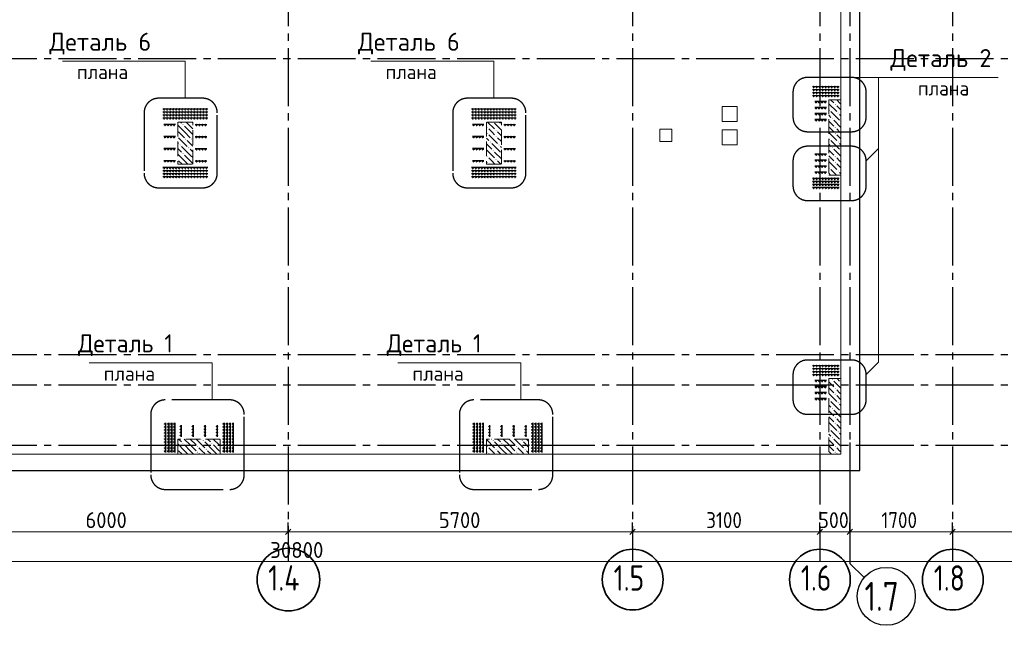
# Model space of a CAD drawing. Header units: millimetres. Extents: x 0 to 50400, y 0 to 35640.
# Tile 4 of 8: x 20068 to 36371, y 7477 to 17507. Entities that reach past the tile are written whole.
import ezdxf

# ---------------------------------------------------------------- set-up
doc = ezdxf.new("R2010")
doc.units = ezdxf.units.MM
doc.linetypes.add('______2', pattern=[324, 240, -84])
doc.linetypes.add('______5', pattern=[1320, 960, -120, 120, -120])
for name, color, linetype, lineweight in [('Standard', 7, 'Continuous', 25), ('ЖБ Перекрытие верхний уровень', 7, 'Continuous', 35), ('ЖБ Пилон', 7, 'Continuous', 35), ('Общий01', 7, 'Continuous', 13), ('Размерная линия_ общее', 7, 'Continuous', 13)]:
    doc.layers.add(name, color=color, linetype=linetype, lineweight=lineweight)
doc.layers.add('Вспомогательная арматура', color=7, linetype='Continuous', lineweight=18, true_color=0x656565)
doc.layers.add('Поперечная арматура', color=7, linetype='Continuous', lineweight=18, true_color=0x5a2814)
doc.layers.add('Оси', color=7, linetype='______5', true_color=0x656565)
doc.styles.add('ISOCPEUR', font='txt')

msp = doc.modelspace()

# ---------------------------------------------------------------- hatches: boundary and pattern name
at = {"layer": 'ЖБ Пилон', "linetype": 'Continuous', "lineweight": 18, "transparency": 33554687}
for points in [[(33468, 16009), (33476, 16017), (33483, 16009), (33476, 16001)], [(33468, 16009), (33476, 16017), (33483, 16009), (33476, 16001)], [(33564, 16105), (33572, 16113), (33579, 16105), (33572, 16097)], [(33564, 16105), (33572, 16113), (33579, 16105), (33572, 16097)], [(33516, 15865), (33524, 15873), (33531, 15865), (33524, 15857)], [(33516, 15865), (33524, 15873), (33531, 15865), (33524, 15857)], [(33612, 15961), (33620, 15969), (33627, 15961), (33620, 15954)], [(33612, 15961), (33620, 15969), (33627, 15961), (33620, 15954)], [(33660, 15817), (33665, 15822), (33665, 15812)], [(33660, 15817), (33665, 15822), (33665, 15812)], [(22764, 15769), (22772, 15777), (22779, 15769), (22772, 15761)], [(27804, 15721), (27812, 15729), (27819, 15721), (27812, 15714)], [(27910, 15812), (27908, 15809), (27905, 15812)], [(27948, 15673), (27956, 15681), (27963, 15673), (27956, 15665)], [(28044, 15769), (28045, 15771), (28045, 15768)], [(33564, 15721), (33572, 15729), (33579, 15721), (33572, 15714)], [(33564, 15721), (33572, 15729), (33579, 15721), (33572, 15714)], [(22812, 15529), (22820, 15537), (22827, 15529), (22820, 15521)], [(22908, 15529), (22916, 15537), (22923, 15529), (22916, 15521)], [(27804, 15625), (27812, 15633), (27819, 15625), (27812, 15617)], [(27852, 15481), (27860, 15489), (27867, 15481), (27860, 15474)], [(27948, 15577), (27956, 15585), (27963, 15577), (27956, 15569)], [(33468, 15529), (33476, 15537), (33483, 15529), (33476, 15521)], [(33468, 15529), (33476, 15537), (33483, 15529), (33476, 15521)], [(33564, 15625), (33572, 15633), (33579, 15625), (33572, 15617)], [(33564, 15625), (33572, 15633), (33579, 15625), (33572, 15617)], [(33612, 15481), (33620, 15489), (33627, 15481), (33620, 15474)], [(33612, 15481), (33620, 15489), (33627, 15481), (33620, 15474)], [(22716, 15433), (22724, 15441), (22731, 15433), (22724, 15425)], [(22860, 15385), (22868, 15393), (22875, 15385), (22868, 15377)], [(27900, 15337), (27908, 15345), (27915, 15337), (27908, 15329)], [(27996, 15433), (28004, 15441), (28011, 15433), (28004, 15425)], [(33516, 15385), (33524, 15393), (33531, 15385), (33524, 15377)], [(33516, 15385), (33524, 15393), (33531, 15385), (33524, 15377)], [(33660, 15337), (33665, 15342), (33665, 15332)], [(33660, 15337), (33665, 15342), (33665, 15332)], [(22764, 15289), (22772, 15297), (22779, 15289), (22772, 15281)], [(27804, 15241), (27812, 15249), (27819, 15241), (27812, 15234)], [(27948, 15193), (27956, 15201), (27963, 15193), (27956, 15185)], [(28044, 15289), (28045, 15291), (28045, 15288)], [(33564, 15241), (33572, 15249), (33579, 15241), (33572, 15234)], [(33564, 15241), (33572, 15249), (33579, 15241), (33572, 15234)], [(27804, 15145), (27812, 15153), (27819, 15145), (27812, 15137)], [(33468, 15049), (33476, 15057), (33483, 15049), (33476, 15041)], [(33468, 15049), (33476, 15057), (33483, 15049), (33476, 15041)], [(33564, 15145), (33572, 15153), (33579, 15145), (33572, 15137)], [(33564, 15145), (33572, 15153), (33579, 15145), (33572, 15137)], [(33612, 15001), (33620, 15009), (33627, 15001), (33620, 14994)], [(33612, 15001), (33620, 15009), (33627, 15001), (33620, 14994)], [(33516, 11545), (33524, 11553), (33531, 11545), (33524, 11537)], [(33516, 11545), (33524, 11553), (33531, 11545), (33524, 11537)], [(33660, 11497), (33665, 11502), (33665, 11492)], [(33660, 11497), (33665, 11502), (33665, 11492)], [(33564, 11401), (33572, 11409), (33579, 11401), (33572, 11393)], [(33564, 11401), (33572, 11409), (33579, 11401), (33572, 11393)], [(33564, 11305), (33572, 11313), (33579, 11305), (33572, 11297)], [(33564, 11305), (33572, 11313), (33579, 11305), (33572, 11297)], [(33468, 11209), (33476, 11217), (33483, 11209), (33476, 11201)], [(33468, 11209), (33476, 11217), (33483, 11209), (33476, 11201)], [(33612, 11161), (33620, 11169), (33627, 11161), (33620, 11153)], [(33612, 11161), (33620, 11169), (33627, 11161), (33620, 11153)], [(33516, 11065), (33524, 11073), (33531, 11065), (33524, 11057)], [(33516, 11065), (33524, 11073), (33531, 11065), (33524, 11057)], [(33564, 10921), (33572, 10929), (33579, 10921), (33572, 10913)], [(33564, 10921), (33572, 10929), (33579, 10921), (33572, 10913)], [(33660, 11017), (33665, 11022), (33665, 11012)], [(33660, 11017), (33665, 11022), (33665, 11012)], [(33564, 10825), (33572, 10833), (33579, 10825), (33572, 10817)], [(33564, 10825), (33572, 10833), (33579, 10825), (33572, 10817)], [(33468, 10729), (33476, 10737), (33483, 10729), (33476, 10721)], [(33468, 10729), (33476, 10737), (33483, 10729), (33476, 10721)], [(33612, 10681), (33620, 10689), (33627, 10681), (33620, 10673)], [(33612, 10681), (33620, 10689), (33627, 10681), (33620, 10673)], [(22764, 10489), (22772, 10497), (22779, 10489), (22772, 10481)], [(23004, 10441), (23012, 10449), (23019, 10441), (23012, 10433)], [(23100, 10537), (23108, 10545), (23115, 10537), (23108, 10529)], [(23244, 10489), (23252, 10497), (23259, 10489), (23252, 10481)], [(27804, 10441), (27812, 10449), (27819, 10441), (27812, 10433)], [(27900, 10537), (27908, 10545), (27915, 10537), (27908, 10529)], [(28044, 10489), (28052, 10497), (28059, 10489), (28052, 10481)], [(28284, 10441), (28292, 10449), (28299, 10441), (28292, 10433)], [(28380, 10537), (28388, 10545), (28395, 10537), (28388, 10529)], [(33516, 10585), (33524, 10593), (33531, 10585), (33524, 10577)], [(33516, 10585), (33524, 10593), (33531, 10585), (33524, 10577)], [(33564, 10441), (33572, 10449), (33579, 10441), (33572, 10433)], [(33564, 10441), (33572, 10449), (33579, 10441), (33572, 10433)], [(33660, 10537), (33665, 10542), (33665, 10532)], [(33660, 10537), (33665, 10542), (33665, 10532)], [(23004, 10345), (23012, 10353), (23019, 10345), (23012, 10337)], [(23148, 10393), (23156, 10401), (23163, 10393), (23156, 10385)], [(27804, 10345), (27812, 10353), (27819, 10345), (27812, 10337)], [(27948, 10393), (27956, 10401), (27963, 10393), (27956, 10385)], [(28284, 10345), (28292, 10353), (28299, 10345), (28292, 10337)], [(28428, 10393), (28436, 10401), (28443, 10393), (28436, 10385)], [(33564, 10345), (33572, 10353), (33579, 10345), (33572, 10337)], [(33564, 10345), (33572, 10353), (33579, 10345), (33572, 10337)]]:
    msp.add_hatch(color=7, dxfattribs=at).paths.add_polyline_path(points, flags=16)

# ---------------------------------------------------------------- linework, layer by layer
at = {"layer": 'Standard', "color": 7, "linetype": '______5', "lineweight": -3, "transparency": 33554687}
for p, q in [((33844, 16550), (33112, 16550)), ((32872, 16310), (32872, 15892)), ((34084, 15892), (34084, 16310)), ((23100, 16205), (22368, 16205)), ((28210, 16205), (27478, 16205)), ((22128, 15965), (22128, 14963)), ((23340, 14963), (23340, 15965)), ((27238, 15965), (27238, 14963)), ((28450, 14963), (28450, 15965)), ((33112, 15652), (33844, 15652)), ((33844, 15410), (33112, 15410)), ((32872, 15170), (32872, 14752)), ((34084, 14752), (34084, 15170)), ((22368, 14723), (23100, 14723)), ((27478, 14723), (28210, 14723)), ((33112, 14512), (33844, 14512)), ((33844, 11870), (33112, 11870)), ((32872, 11630), (32872, 11212)), ((34084, 11212), (34084, 11630)), ((23546, 11210), (22478, 11210)), ((28656, 11210), (27588, 11210)), ((22238, 10970), (22238, 9968)), ((23786, 9968), (23786, 10970)), ((27348, 10970), (27348, 9968)), ((28896, 9968), (28896, 10970)), ((33112, 10972), (33844, 10972)), ((22478, 9728), (23546, 9728)), ((27588, 9728), (28656, 9728))]:
    msp.add_line(p, q, dxfattribs=at)
at = {"layer": 'Standard', "color": 254, "linetype": 'Continuous', "lineweight": -3, "true_color": 0xc4c4ff, "transparency": 33554687}
msp.add_lwpolyline([(8731, 10041), (33981, 10041), (33981, 32977), (8731, 32977), (8731, 10041)], dxfattribs=at)
at = {"layer": 'Standard', "color": 7, "linetype": '______5', "lineweight": -3, "transparency": 33554687}
for centre, start, end in [((33112, 16310), 90, 180), ((33844, 16310), 0, 90), ((22368, 15965), 90, 180), ((23100, 15965), 0, 90), ((27478, 15965), 90, 180), ((28210, 15965), 0, 90), ((33112, 15892), 180, 270), ((33844, 15892), 270, 0), ((33112, 15170), 90, 180), ((33844, 15170), 0, 90), ((22368, 14963), 180, 270), ((23100, 14963), 270, 0), ((27478, 14963), 180, 270), ((28210, 14963), 270, 0), ((33112, 14752), 180, 270), ((33844, 14752), 270, 0), ((33112, 11630), 90, 180), ((33844, 11630), 0, 90), ((22478, 10970), 90, 180), ((23546, 10970), 0, 90), ((27588, 10970), 90, 180), ((28656, 10970), 0, 90), ((33112, 11212), 180, 270), ((33844, 11212), 270, 0), ((22478, 9968), 180, 270), ((23546, 9968), 270, 0), ((27588, 9968), 180, 270), ((28656, 9968), 270, 0)]:
    msp.add_arc(centre, 240, start, end, dxfattribs=at)
at = {"layer": 'Вспомогательная арматура', "color": 7, "linetype": 'Continuous', "lineweight": 25, "transparency": 33554687}
for p, q in [((33194, 16402), (33636, 16402)), ((33194, 16402), (33636, 16402)), ((33194, 16352), (33636, 16352)), ((33194, 16352), (33636, 16352)), ((33194, 16302), (33636, 16302)), ((33194, 16302), (33636, 16302)), ((33194, 16252), (33636, 16252)), ((33194, 16252), (33636, 16252)), ((33426, 16152), (33234, 16152)), ((33426, 16152), (33234, 16152)), ((22439, 16032), (23181, 16032)), ((22439, 16032), (23181, 16032)), ((22439, 15982), (23181, 15982)), ((22439, 15982), (23181, 15982)), ((27549, 16032), (28291, 16032)), ((27549, 16032), (28291, 16032)), ((27549, 15982), (28291, 15982)), ((27549, 15982), (28291, 15982)), ((33426, 16052), (33234, 16052)), ((33426, 16052), (33234, 16052)), ((22439, 15932), (23181, 15932)), ((22439, 15932), (23181, 15932)), ((22439, 15882), (23181, 15882)), ((22439, 15882), (23181, 15882)), ((27549, 15932), (28291, 15932)), ((27549, 15932), (28291, 15932)), ((27549, 15882), (28291, 15882)), ((27549, 15882), (28291, 15882)), ((33426, 15952), (33234, 15952)), ((33426, 15952), (33234, 15952)), ((33426, 15852), (33234, 15852)), ((33426, 15852), (33234, 15852)), ((22646, 15772), (22454, 15772)), ((22646, 15772), (22454, 15772)), ((22974, 15772), (23166, 15772)), ((22974, 15772), (23166, 15772)), ((27756, 15772), (27564, 15772)), ((27756, 15772), (27564, 15772)), ((28084, 15772), (28276, 15772)), ((28084, 15772), (28276, 15772)), ((22646, 15572), (22454, 15572)), ((22646, 15572), (22454, 15572)), ((22974, 15572), (23166, 15572)), ((22974, 15572), (23166, 15572)), ((27756, 15572), (27564, 15572)), ((27756, 15572), (27564, 15572)), ((28084, 15572), (28276, 15572)), ((28084, 15572), (28276, 15572)), ((22646, 15372), (22454, 15372)), ((22646, 15372), (22454, 15372)), ((22974, 15372), (23166, 15372)), ((22974, 15372), (23166, 15372)), ((27756, 15372), (27564, 15372)), ((27756, 15372), (27564, 15372)), ((28084, 15372), (28276, 15372)), ((28084, 15372), (28276, 15372)), ((22646, 15172), (22454, 15172)), ((22646, 15172), (22454, 15172)), ((22974, 15172), (23166, 15172)), ((22974, 15172), (23166, 15172)), ((27756, 15172), (27564, 15172)), ((27756, 15172), (27564, 15172)), ((28084, 15172), (28276, 15172)), ((28084, 15172), (28276, 15172)), ((33426, 15282), (33234, 15282)), ((33426, 15282), (33234, 15282)), ((33426, 15182), (33234, 15182)), ((33426, 15182), (33234, 15182)), ((22439, 15062), (23181, 15062)), ((22439, 15062), (23181, 15062)), ((22439, 15012), (23181, 15012)), ((22439, 15012), (23181, 15012)), ((27549, 15062), (28291, 15062)), ((27549, 15062), (28291, 15062)), ((27549, 15012), (28291, 15012)), ((27549, 15012), (28291, 15012)), ((33426, 15082), (33234, 15082)), ((33426, 15082), (33234, 15082)), ((22439, 14962), (23181, 14962)), ((22439, 14962), (23181, 14962)), ((22439, 14912), (23181, 14912)), ((22439, 14912), (23181, 14912)), ((27549, 14962), (28291, 14962)), ((27549, 14962), (28291, 14962)), ((27549, 14912), (28291, 14912)), ((27549, 14912), (28291, 14912)), ((33194, 14882), (33636, 14882)), ((33194, 14882), (33636, 14882)), ((33426, 14982), (33234, 14982)), ((33426, 14982), (33234, 14982)), ((33194, 14832), (33636, 14832)), ((33194, 14832), (33636, 14832)), ((33194, 14782), (33636, 14782)), ((33194, 14782), (33636, 14782)), ((33194, 14732), (33636, 14732)), ((33194, 14732), (33636, 14732)), ((33194, 11782), (33636, 11782)), ((33194, 11782), (33636, 11782)), ((33194, 11732), (33636, 11732)), ((33194, 11732), (33636, 11732)), ((33194, 11682), (33636, 11682)), ((33194, 11682), (33636, 11682)), ((33194, 11632), (33636, 11632)), ((33194, 11632), (33636, 11632)), ((33426, 11532), (33234, 11532)), ((33426, 11532), (33234, 11532)), ((33426, 11432), (33234, 11432)), ((33426, 11432), (33234, 11432)), ((33426, 11332), (33234, 11332)), ((33426, 11332), (33234, 11332)), ((33426, 11232), (33234, 11232)), ((33426, 11232), (33234, 11232)), ((22485, 10833), (22485, 10341)), ((22485, 10833), (22485, 10341)), ((22535, 10833), (22535, 10341)), ((22535, 10833), (22535, 10341)), ((22585, 10833), (22585, 10341)), ((22585, 10833), (22585, 10341)), ((22635, 10833), (22635, 10341)), ((22635, 10833), (22635, 10341)), ((22745, 10601), (22745, 10793)), ((22745, 10601), (22745, 10793)), ((22945, 10601), (22945, 10793)), ((22945, 10601), (22945, 10793)), ((23145, 10601), (23145, 10793)), ((23145, 10601), (23145, 10793)), ((23345, 10601), (23345, 10793)), ((23345, 10601), (23345, 10793)), ((23455, 10833), (23455, 10341)), ((23455, 10833), (23455, 10341)), ((23505, 10833), (23505, 10341)), ((23505, 10833), (23505, 10341)), ((23555, 10833), (23555, 10341)), ((23555, 10833), (23555, 10341)), ((23605, 10833), (23605, 10341)), ((23605, 10833), (23605, 10341)), ((27595, 10833), (27595, 10341)), ((27595, 10833), (27595, 10341)), ((27645, 10833), (27645, 10341)), ((27645, 10833), (27645, 10341)), ((27695, 10833), (27695, 10341)), ((27695, 10833), (27695, 10341)), ((27745, 10833), (27745, 10341)), ((27745, 10833), (27745, 10341)), ((27855, 10601), (27855, 10793)), ((27855, 10601), (27855, 10793)), ((28055, 10601), (28055, 10793)), ((28055, 10601), (28055, 10793)), ((28255, 10601), (28255, 10793)), ((28255, 10601), (28255, 10793)), ((28455, 10601), (28455, 10793)), ((28455, 10601), (28455, 10793)), ((28565, 10833), (28565, 10341)), ((28565, 10833), (28565, 10341)), ((28615, 10833), (28615, 10341)), ((28615, 10833), (28615, 10341)), ((28665, 10833), (28665, 10341)), ((28665, 10833), (28665, 10341)), ((28715, 10833), (28715, 10341)), ((28715, 10833), (28715, 10341))]:
    msp.add_line(p, q, dxfattribs=at)
at = {"layer": 'ЖБ Перекрытие верхний уровень', "color": 7, "linetype": 'Continuous', "lineweight": 18, "transparency": 33554687}
for p, q in [((33665, 10312), (33665, 22312)), ((31948, 16069), (31698, 16069)), ((31698, 16069), (31698, 15819)), ((31948, 15819), (31948, 16069)), ((31698, 15819), (31948, 15819)), ((30865, 15692), (30665, 15692)), ((30665, 15692), (30665, 15492)), ((30865, 15492), (30865, 15692)), ((31948, 15685), (31698, 15685)), ((31698, 15685), (31698, 15435)), ((31948, 15435), (31948, 15685)), ((30665, 15492), (30865, 15492)), ((31698, 15435), (31948, 15435)), ((15765, 10312), (33665, 10312))]:
    msp.add_line(p, q, dxfattribs=at)
at = {"layer": 'ЖБ Пилон', "color": 253, "linetype": '______2', "lineweight": 13, "true_color": 0xa0a0a0, "transparency": 33554687}
for p, q in [((33665, 16182), (33465, 16182)), ((33465, 16182), (33465, 14932)), ((33665, 16182), (33465, 16182)), ((33465, 16182), (33465, 14932)), ((33665, 14932), (33665, 16182)), ((33665, 14932), (33665, 16182)), ((22935, 15812), (22685, 15812)), ((22685, 15812), (22685, 15112)), ((22935, 15112), (22935, 15812)), ((28045, 15812), (27795, 15812)), ((27795, 15812), (27795, 15112)), ((28045, 15112), (28045, 15812)), ((22685, 15112), (22935, 15112)), ((27795, 15112), (28045, 15112)), ((33465, 14932), (33665, 14932)), ((33465, 14932), (33665, 14932)), ((33665, 11562), (33465, 11562)), ((33465, 11562), (33465, 10312)), ((33665, 11562), (33465, 11562)), ((33465, 11562), (33465, 10312)), ((33665, 10312), (33665, 11562)), ((33665, 10312), (33665, 11562)), ((23385, 10562), (22685, 10562)), ((22685, 10562), (22685, 10312)), ((23385, 10312), (23385, 10562)), ((28495, 10562), (27795, 10562)), ((27795, 10562), (27795, 10312)), ((28495, 10312), (28495, 10562)), ((22685, 10312), (23385, 10312)), ((27795, 10312), (28495, 10312)), ((33465, 10312), (33665, 10312)), ((33465, 10312), (33665, 10312))]:
    msp.add_line(p, q, dxfattribs=at)
at = {"layer": 'ЖБ Пилон', "color": 9, "linetype": 'Continuous', "lineweight": 18, "true_color": 0xc7c7c7, "transparency": 33554687}
for p, q in [((33494, 16182), (33548, 16129)), ((33494, 16182), (33548, 16129)), ((33644, 16129), (33596, 16177)), ((33644, 16129), (33596, 16177)), ((33465, 16116), (33596, 15985)), ((33465, 16116), (33596, 15985)), ((33500, 15985), (33644, 15841)), ((33500, 15985), (33644, 15841)), ((33596, 16081), (33665, 16012)), ((33596, 16081), (33665, 16012)), ((33665, 16108), (33644, 16129)), ((33665, 16108), (33644, 16129)), ((33500, 15889), (33465, 15924)), ((33500, 15889), (33465, 15924)), ((33465, 15828), (33548, 15745)), ((33465, 15828), (33548, 15745)), ((33548, 15841), (33665, 15724)), ((33548, 15841), (33665, 15724)), ((33644, 15937), (33665, 15916)), ((33644, 15937), (33665, 15916)), ((22796, 15649), (22685, 15760)), ((22729, 15812), (22748, 15793)), ((22796, 15745), (22892, 15649)), ((22892, 15745), (22824, 15812)), ((22892, 15745), (22935, 15702)), ((22920, 15812), (22935, 15798)), ((27816, 15812), (27932, 15697)), ((27884, 15649), (27836, 15697)), ((28045, 15680), (27932, 15793)), ((28009, 15812), (28028, 15793)), ((33465, 15732), (33548, 15649)), ((33465, 15732), (33548, 15649)), ((33644, 15649), (33596, 15697)), ((33644, 15649), (33596, 15697)), ((22700, 15649), (22796, 15553)), ((22700, 15553), (22844, 15409)), ((22796, 15649), (22892, 15553)), ((22892, 15457), (22844, 15505)), ((22892, 15649), (22935, 15606)), ((27795, 15546), (27836, 15505)), ((27836, 15601), (27980, 15457)), ((27932, 15601), (27884, 15649)), ((27980, 15649), (28045, 15584)), ((27980, 15553), (28045, 15488)), ((33465, 15636), (33596, 15505)), ((33465, 15636), (33596, 15505)), ((33500, 15505), (33644, 15361)), ((33500, 15505), (33644, 15361)), ((33596, 15601), (33665, 15532)), ((33596, 15601), (33665, 15532)), ((33665, 15628), (33644, 15649)), ((33665, 15628), (33644, 15649)), ((22685, 15472), (22700, 15457)), ((22685, 15376), (22748, 15313)), ((22892, 15265), (22748, 15409)), ((22935, 15414), (22892, 15457)), ((22892, 15361), (22935, 15318)), ((27795, 15450), (27884, 15361)), ((27795, 15354), (27932, 15217)), ((27884, 15457), (28028, 15313)), ((28045, 15392), (28028, 15409)), ((33500, 15409), (33465, 15444)), ((33500, 15409), (33465, 15444)), ((33465, 15348), (33548, 15265)), ((33465, 15348), (33548, 15265)), ((33548, 15361), (33665, 15244)), ((33548, 15361), (33665, 15244)), ((33644, 15457), (33665, 15436)), ((33644, 15457), (33665, 15436)), ((22796, 15169), (22685, 15280)), ((22700, 15169), (22756, 15112)), ((22796, 15265), (22892, 15169)), ((22796, 15169), (22852, 15112)), ((22892, 15265), (22935, 15222)), ((22892, 15169), (22935, 15126)), ((27884, 15169), (27836, 15217)), ((27932, 15121), (27884, 15169)), ((28045, 15200), (27932, 15313)), ((27980, 15169), (28036, 15112)), ((33465, 15252), (33548, 15169)), ((33465, 15252), (33548, 15169)), ((33644, 15169), (33596, 15217)), ((33644, 15169), (33596, 15217)), ((33665, 15148), (33644, 15169)), ((33665, 15148), (33644, 15169)), ((27836, 15121), (27844, 15112)), ((33465, 15156), (33596, 15025)), ((33465, 15156), (33596, 15025)), ((33500, 15025), (33592, 14932)), ((33500, 15025), (33592, 14932)), ((33596, 15121), (33665, 15052)), ((33596, 15121), (33665, 15052)), ((33496, 14932), (33465, 14964)), ((33496, 14932), (33465, 14964)), ((33644, 14977), (33665, 14956)), ((33644, 14977), (33665, 14956)), ((33465, 11508), (33548, 11425)), ((33465, 11508), (33548, 11425)), ((33465, 11412), (33548, 11329)), ((33465, 11412), (33548, 11329)), ((33548, 11521), (33665, 11404)), ((33548, 11521), (33665, 11404)), ((33602, 11562), (33644, 11521)), ((33602, 11562), (33644, 11521)), ((33465, 11316), (33596, 11185)), ((33465, 11316), (33596, 11185)), ((33644, 11329), (33596, 11377)), ((33644, 11329), (33596, 11377)), ((33596, 11281), (33665, 11212)), ((33596, 11281), (33665, 11212)), ((33665, 11308), (33644, 11329)), ((33665, 11308), (33644, 11329)), ((33500, 11089), (33465, 11124)), ((33500, 11089), (33465, 11124)), ((33500, 11185), (33644, 11041)), ((33500, 11185), (33644, 11041)), ((33644, 11137), (33665, 11116)), ((33644, 11137), (33665, 11116)), ((33465, 11028), (33548, 10945)), ((33465, 11028), (33548, 10945)), ((33465, 10932), (33548, 10849)), ((33465, 10932), (33548, 10849)), ((33548, 11041), (33665, 10924)), ((33548, 11041), (33665, 10924)), ((33465, 10836), (33596, 10705)), ((33465, 10836), (33596, 10705)), ((33644, 10849), (33596, 10897)), ((33644, 10849), (33596, 10897)), ((33596, 10801), (33665, 10732)), ((33596, 10801), (33665, 10732)), ((33665, 10828), (33644, 10849)), ((33665, 10828), (33644, 10849)), ((33500, 10609), (33465, 10644)), ((33500, 10609), (33465, 10644)), ((33500, 10705), (33644, 10561)), ((33500, 10705), (33644, 10561)), ((33644, 10657), (33665, 10636)), ((33644, 10657), (33665, 10636)), ((22796, 10369), (22685, 10480)), ((22698, 10562), (22748, 10513)), ((22892, 10465), (22794, 10562)), ((22796, 10465), (22892, 10369)), ((22892, 10561), (22988, 10465)), ((22892, 10465), (22988, 10369)), ((22988, 10561), (23132, 10417)), ((23082, 10562), (23084, 10561)), ((23276, 10369), (23132, 10513)), ((23178, 10562), (23228, 10513)), ((23372, 10465), (23274, 10562)), ((23276, 10465), (23372, 10369)), ((23372, 10561), (23385, 10548)), ((23372, 10465), (23385, 10452)), ((27795, 10554), (27932, 10417)), ((27882, 10562), (27884, 10561)), ((28076, 10369), (27932, 10513)), ((27978, 10562), (28028, 10513)), ((28172, 10465), (28074, 10562)), ((28076, 10465), (28172, 10369)), ((28172, 10561), (28268, 10465)), ((28172, 10465), (28268, 10369)), ((28268, 10561), (28412, 10417)), ((28362, 10562), (28364, 10561)), ((28495, 10430), (28412, 10513)), ((28458, 10562), (28495, 10526)), ((33465, 10548), (33548, 10465)), ((33465, 10548), (33548, 10465)), ((33465, 10452), (33548, 10369)), ((33465, 10452), (33548, 10369)), ((33548, 10561), (33665, 10444)), ((33548, 10561), (33665, 10444)), ((22700, 10369), (22756, 10312)), ((22796, 10369), (22852, 10312)), ((22892, 10369), (22948, 10312)), ((23084, 10369), (23036, 10417)), ((23036, 10321), (23044, 10312)), ((23132, 10321), (23084, 10369)), ((23180, 10369), (23236, 10312)), ((23276, 10369), (23332, 10312)), ((23372, 10369), (23385, 10356)), ((27884, 10369), (27836, 10417)), ((27836, 10321), (27844, 10312)), ((27932, 10321), (27884, 10369)), ((27980, 10369), (28036, 10312)), ((28076, 10369), (28132, 10312)), ((28172, 10369), (28228, 10312)), ((28364, 10369), (28316, 10417)), ((28316, 10321), (28324, 10312)), ((28412, 10321), (28364, 10369)), ((28460, 10369), (28495, 10334)), ((33465, 10356), (33508, 10312)), ((33465, 10356), (33508, 10312)), ((33644, 10369), (33596, 10417)), ((33644, 10369), (33596, 10417)), ((33596, 10321), (33604, 10312)), ((33596, 10321), (33604, 10312)), ((33665, 10348), (33644, 10369)), ((33665, 10348), (33644, 10369))]:
    msp.add_line(p, q, dxfattribs=at)
at = {"layer": 'Общий01', "color": 7, "linetype": 'Continuous', "lineweight": 13, "transparency": 33554687}
for p, q in [((36271, 16550), (33881, 16550)), ((34288, 11835), (34288, 16550)), ((34084, 15170), (34288, 15375)), ((34084, 11630), (34288, 11835))]:
    msp.add_line(p, q, dxfattribs=at)
for points in [[(20775, 16821), (22808, 16821), (22808, 16205)], [(25885, 16821), (27918, 16821), (27918, 16205)], [(21221, 11826), (23254, 11826), (23254, 11210)], [(26331, 11826), (28364, 11826), (28364, 11210)]]:
    msp.add_lwpolyline(points, dxfattribs=at)
at = {"layer": 'Оси', "color": 8, "linetype": '______5', "lineweight": -3, "transparency": 33554687}
for p, q in [((24515, 32877), (24515, 8527)), ((30215, 32877), (30215, 8527)), ((33315, 32877), (33315, 8527)), ((33815, 32877), (33815, 8527)), ((35515, 32877), (35515, 8527)), ((8831, 16862), (42963, 16862)), ((8831, 11962), (42963, 11962)), ((8831, 11462), (42963, 11462)), ((8831, 10462), (42963, 10462))]:
    msp.add_line(p, q, dxfattribs=at)
at = {"layer": 'Оси', "color": 7, "linetype": 'Continuous', "lineweight": 25, "transparency": 33554687}
msp.add_lwpolyline([(33815, 10502), (33815, 8502), (34050, 8267)], dxfattribs=at)
at = {"layer": 'Оси', "color": 7, "linetype": 'Continuous', "lineweight": 35, "transparency": 33554687}
for centre, radius in [((24518, 8234), 518), ((30218, 8234), 503), ((33318, 8234), 503), ((35518, 8234), 503)]:
    msp.add_circle(centre, radius, dxfattribs=at)
at = {"layer": 'Оси', "color": 7, "linetype": 'Continuous', "lineweight": 25, "transparency": 33554687}
msp.add_circle((34417, 7957), 480, dxfattribs=at)
at = {"layer": 'Поперечная арматура', "color": 7, "linetype": 'Continuous', "lineweight": 50, "transparency": 33554687}
for centre in [(33215, 16392), (33215, 16342), (33265, 16392), (33265, 16342), (33315, 16392), (33315, 16342), (33365, 16392), (33365, 16342), (33415, 16392), (33415, 16342), (33465, 16392), (33465, 16342), (33515, 16392), (33515, 16342), (33565, 16392), (33565, 16342), (33615, 16392), (33615, 16342), (33215, 16292), (33215, 16242), (33255, 16142), (33265, 16292), (33265, 16242), (33305, 16142), (33315, 16292), (33315, 16242), (33355, 16142), (33365, 16292), (33365, 16242), (33405, 16142), (33415, 16292), (33415, 16242), (33465, 16292), (33465, 16242), (33515, 16292), (33515, 16242), (33565, 16292), (33565, 16242), (33615, 16292), (33615, 16242), (22460, 16022), (22510, 16022), (22560, 16022), (22610, 16022), (22660, 16022), (22710, 16022), (22760, 16022), (22810, 16022), (22860, 16022), (22910, 16022), (22960, 16022), (23010, 16022), (23060, 16022), (23110, 16022), (23160, 16022), (27570, 16022), (27620, 16022), (27670, 16022), (27720, 16022), (27770, 16022), (27820, 16022), (27870, 16022), (27920, 16022), (27970, 16022), (28020, 16022), (28070, 16022), (28120, 16022), (28170, 16022), (28220, 16022), (28270, 16022), (33255, 16042), (33305, 16042), (33355, 16042), (33405, 16042), (22460, 15972), (22460, 15922), (22460, 15872), (22510, 15972), (22510, 15922), (22510, 15872), (22560, 15972), (22560, 15922), (22560, 15872), (22610, 15972), (22610, 15922), (22610, 15872), (22660, 15972), (22660, 15922), (22660, 15872), (22710, 15972), (22710, 15922), (22710, 15872), (22760, 15972), (22760, 15922), (22760, 15872), (22810, 15972), (22810, 15922), (22810, 15872), (22860, 15972), (22860, 15922), (22860, 15872), (22910, 15972), (22910, 15922), (22910, 15872), (22960, 15972), (22960, 15922), (22960, 15872), (23010, 15972), (23010, 15922), (23010, 15872), (23060, 15972), (23060, 15922), (23060, 15872), (23110, 15972), (23110, 15922), (23110, 15872), (23160, 15972), (23160, 15922), (23160, 15872), (27570, 15972), (27570, 15922), (27570, 15872), (27620, 15972), (27620, 15922), (27620, 15872), (27670, 15972), (27670, 15922), (27670, 15872), (27720, 15972), (27720, 15922), (27720, 15872), (27770, 15972), (27770, 15922), (27770, 15872), (27820, 15972), (27820, 15922), (27820, 15872), (27870, 15972), (27870, 15922), (27870, 15872), (27920, 15972), (27920, 15922), (27920, 15872), (27970, 15972), (27970, 15922), (27970, 15872), (28020, 15972), (28020, 15922), (28020, 15872), (28070, 15972), (28070, 15922), (28070, 15872), (28120, 15972), (28120, 15922), (28120, 15872), (28170, 15972), (28170, 15922), (28170, 15872), (28220, 15972), (28220, 15922), (28220, 15872), (28270, 15972), (28270, 15922), (28270, 15872), (33255, 15942), (33255, 15842), (33305, 15942), (33305, 15842), (33355, 15942), (33355, 15842), (33405, 15942), (33405, 15842), (22475, 15762), (22525, 15762), (22575, 15762), (22625, 15762), (22995, 15762), (23045, 15762), (23095, 15762), (23145, 15762), (27585, 15762), (27635, 15762), (27685, 15762), (27735, 15762), (28105, 15762), (28155, 15762), (28205, 15762), (28255, 15762), (22475, 15562), (22525, 15562), (22575, 15562), (22625, 15562), (22995, 15562), (23045, 15562), (23095, 15562), (23145, 15562), (27585, 15562), (27635, 15562), (27685, 15562), (27735, 15562), (28105, 15562), (28155, 15562), (28205, 15562), (28255, 15562), (22475, 15362), (22525, 15362), (22575, 15362), (22625, 15362), (22995, 15362), (23045, 15362), (23095, 15362), (23145, 15362), (27585, 15362), (27635, 15362), (27685, 15362), (27735, 15362), (28105, 15362), (28155, 15362), (28205, 15362), (28255, 15362), (22475, 15162), (22525, 15162), (22575, 15162), (22625, 15162), (22995, 15162), (23045, 15162), (23095, 15162), (23145, 15162), (27585, 15162), (27635, 15162), (27685, 15162), (27735, 15162), (28105, 15162), (28155, 15162), (28205, 15162), (28255, 15162), (33255, 15272), (33255, 15172), (33305, 15272), (33305, 15172), (33355, 15272), (33355, 15172), (33405, 15272), (33405, 15172), (22460, 15052), (22460, 15002), (22510, 15052), (22510, 15002), (22560, 15052), (22560, 15002), (22610, 15052), (22610, 15002), (22660, 15052), (22660, 15002), (22710, 15052), (22710, 15002), (22760, 15052), (22760, 15002), (22810, 15052), (22810, 15002), (22860, 15052), (22860, 15002), (22910, 15052), (22910, 15002), (22960, 15052), (22960, 15002), (23010, 15052), (23010, 15002), (23060, 15052), (23060, 15002), (23110, 15052), (23110, 15002), (23160, 15052), (23160, 15002), (27570, 15052), (27570, 15002), (27620, 15052), (27620, 15002), (27670, 15052), (27670, 15002), (27720, 15052), (27720, 15002), (27770, 15052), (27770, 15002), (27820, 15052), (27820, 15002), (27870, 15052), (27870, 15002), (27920, 15052), (27920, 15002), (27970, 15052), (27970, 15002), (28020, 15052), (28020, 15002), (28070, 15052), (28070, 15002), (28120, 15052), (28120, 15002), (28170, 15052), (28170, 15002), (28220, 15052), (28220, 15002), (28270, 15052), (28270, 15002), (33255, 15072), (33305, 15072), (33355, 15072), (33405, 15072), (22460, 14952), (22460, 14902), (22510, 14952), (22510, 14902), (22560, 14952), (22560, 14902), (22610, 14952), (22610, 14902), (22660, 14952), (22660, 14902), (22710, 14952), (22710, 14902), (22760, 14952), (22760, 14902), (22810, 14952), (22810, 14902), (22860, 14952), (22860, 14902), (22910, 14952), (22910, 14902), (22960, 14952), (22960, 14902), (23010, 14952), (23010, 14902), (23060, 14952), (23060, 14902), (23110, 14952), (23110, 14902), (23160, 14952), (23160, 14902), (27570, 14952), (27570, 14902), (27620, 14952), (27620, 14902), (27670, 14952), (27670, 14902), (27720, 14952), (27720, 14902), (27770, 14952), (27770, 14902), (27820, 14952), (27820, 14902), (27870, 14952), (27870, 14902), (27920, 14952), (27920, 14902), (27970, 14952), (27970, 14902), (28020, 14952), (28020, 14902), (28070, 14952), (28070, 14902), (28120, 14952), (28120, 14902), (28170, 14952), (28170, 14902), (28220, 14952), (28220, 14902), (28270, 14952), (28270, 14902), (33215, 14872), (33255, 14972), (33265, 14872), (33305, 14972), (33315, 14872), (33355, 14972), (33365, 14872), (33405, 14972), (33415, 14872), (33465, 14872), (33515, 14872), (33565, 14872), (33615, 14872), (33215, 14822), (33215, 14772), (33215, 14722), (33265, 14822), (33265, 14772), (33265, 14722), (33315, 14822), (33315, 14772), (33315, 14722), (33365, 14822), (33365, 14772), (33365, 14722), (33415, 14822), (33415, 14772), (33415, 14722), (33465, 14822), (33465, 14772), (33465, 14722), (33515, 14822), (33515, 14772), (33515, 14722), (33565, 14822), (33565, 14772), (33565, 14722), (33615, 14822), (33615, 14772), (33615, 14722), (33215, 11772), (33265, 11772), (33315, 11772), (33365, 11772), (33415, 11772), (33465, 11772), (33515, 11772), (33565, 11772), (33615, 11772), (33215, 11722), (33215, 11672), (33215, 11622), (33265, 11722), (33265, 11672), (33265, 11622), (33315, 11722), (33315, 11672), (33315, 11622), (33365, 11722), (33365, 11672), (33365, 11622), (33415, 11722), (33415, 11672), (33415, 11622), (33465, 11722), (33465, 11672), (33465, 11622), (33515, 11722), (33515, 11672), (33515, 11622), (33565, 11722), (33565, 11672), (33565, 11622), (33615, 11722), (33615, 11672), (33615, 11622), (33255, 11522), (33255, 11422), (33305, 11522), (33305, 11422), (33355, 11522), (33355, 11422), (33405, 11522), (33405, 11422), (33255, 11322), (33305, 11322), (33355, 11322), (33405, 11322), (33255, 11222), (33305, 11222), (33355, 11222), (33405, 11222), (22475, 10812), (22475, 10762), (22525, 10812), (22525, 10762), (22575, 10812), (22575, 10762), (22625, 10812), (22625, 10762), (22735, 10772), (22935, 10772), (23135, 10772), (23335, 10772), (23445, 10812), (23445, 10762), (23495, 10812), (23495, 10762), (23545, 10812), (23545, 10762), (23595, 10812), (23595, 10762), (27585, 10812), (27585, 10762), (27635, 10812), (27635, 10762), (27685, 10812), (27685, 10762), (27735, 10812), (27735, 10762), (27845, 10772), (28045, 10772), (28245, 10772), (28445, 10772), (28555, 10812), (28555, 10762), (28605, 10812), (28605, 10762), (28655, 10812), (28655, 10762), (28705, 10812), (28705, 10762), (22475, 10712), (22475, 10662), (22475, 10612), (22525, 10712), (22525, 10662), (22525, 10612), (22575, 10712), (22575, 10662), (22575, 10612), (22625, 10712), (22625, 10662), (22625, 10612), (22735, 10722), (22735, 10672), (22735, 10622), (22935, 10722), (22935, 10672), (22935, 10622), (23135, 10722), (23135, 10672), (23135, 10622), (23335, 10722), (23335, 10672), (23335, 10622), (23445, 10712), (23445, 10662), (23445, 10612), (23495, 10712), (23495, 10662), (23495, 10612), (23545, 10712), (23545, 10662), (23545, 10612), (23595, 10712), (23595, 10662), (23595, 10612), (27585, 10712), (27585, 10662), (27585, 10612), (27635, 10712), (27635, 10662), (27635, 10612), (27685, 10712), (27685, 10662), (27685, 10612), (27735, 10712), (27735, 10662), (27735, 10612), (27845, 10722), (27845, 10672), (27845, 10622), (28045, 10722), (28045, 10672), (28045, 10622), (28245, 10722), (28245, 10672), (28245, 10622), (28445, 10722), (28445, 10672), (28445, 10622), (28555, 10712), (28555, 10662), (28555, 10612), (28605, 10712), (28605, 10662), (28605, 10612), (28655, 10712), (28655, 10662), (28655, 10612), (28705, 10712), (28705, 10662), (28705, 10612), (22475, 10562), (22475, 10512), (22475, 10462), (22525, 10562), (22525, 10512), (22525, 10462), (22575, 10562), (22575, 10512), (22575, 10462), (22625, 10562), (22625, 10512), (22625, 10462), (23445, 10562), (23445, 10512), (23445, 10462), (23495, 10562), (23495, 10512), (23495, 10462), (23545, 10562), (23545, 10512), (23545, 10462), (23595, 10562), (23595, 10512), (23595, 10462), (27585, 10562), (27585, 10512), (27585, 10462), (27635, 10562), (27635, 10512), (27635, 10462), (27685, 10562), (27685, 10512), (27685, 10462), (27735, 10562), (27735, 10512), (27735, 10462), (28555, 10562), (28555, 10512), (28555, 10462), (28605, 10562), (28605, 10512), (28605, 10462), (28655, 10562), (28655, 10512), (28655, 10462), (28705, 10562), (28705, 10512), (28705, 10462), (22475, 10412), (22475, 10362), (22525, 10412), (22525, 10362), (22575, 10412), (22575, 10362), (22625, 10412), (22625, 10362), (23445, 10412), (23445, 10362), (23495, 10412), (23495, 10362), (23545, 10412), (23545, 10362), (23595, 10412), (23595, 10362), (27585, 10412), (27585, 10362), (27635, 10412), (27635, 10362), (27685, 10412), (27685, 10362), (27735, 10412), (27735, 10362), (28555, 10412), (28555, 10362), (28605, 10412), (28605, 10362), (28655, 10412), (28655, 10362), (28705, 10412), (28705, 10362)]:
    msp.add_circle(centre, 4, dxfattribs=at)
at = {"layer": 'Размерная линия_ общее', "color": 7, "linetype": 'Continuous', "lineweight": -3, "transparency": 33554687}
for p, q in [((24515, 9027), (24515, 9177)), ((30215, 9027), (30215, 9177)), ((33315, 9027), (33315, 9177)), ((33815, 9027), (33815, 9177)), ((35515, 9027), (35515, 9177)), ((24515, 9027), (24515, 8877)), ((30215, 9027), (30215, 8877)), ((33315, 9027), (33315, 8877)), ((33815, 9027), (33815, 8877)), ((35515, 9027), (35515, 8877))]:
    msp.add_line(p, q, dxfattribs=at)
at = {"layer": 'Размерная линия_ общее', "color": 7, "linetype": 'Continuous', "lineweight": 13, "transparency": 33554687}
for p, q in [((18515, 9027), (24515, 9027)), ((24515, 9027), (30215, 9027)), ((30215, 9027), (33315, 9027)), ((33315, 9027), (33815, 9027)), ((33815, 9027), (35515, 9027)), ((35515, 9027), (40065, 9027)), ((9265, 8532), (40065, 8532))]:
    msp.add_line(p, q, dxfattribs=at)
at = {"layer": 'Размерная линия_ общее', "color": 7, "linetype": 'Continuous', "lineweight": 25, "transparency": 33554687}
for p, q in [((24470, 8982), (24560, 9072)), ((30170, 8982), (30260, 9072)), ((33270, 8982), (33360, 9072)), ((33770, 8982), (33860, 9072)), ((35470, 8982), (35560, 9072))]:
    msp.add_line(p, q, dxfattribs=at)

# ---------------------------------------------------------------- texts
at = {"layer": 'Общий01', "color": 7, "linetype": 'Continuous', "lineweight": 25, "transparency": 33554687, "attachment_point": 7, "style": 'ISOCPEUR'}
for s, insert, char_height, width in [('\\W0.97;Деталь 6', (20561, 16930), 300, 1944.26), ('\\W0.97;Деталь 6', (25671, 16930), 300, 1944.27), ('\\W0.97;Деталь 2', (34486, 16659), 300, 1944.26), ('\\W0.95;плана', (21016, 16522), 240, 1001.19), ('\\W0.95;плана', (26126, 16522), 240, 1001.2), ('\\W0.95;плана', (34941, 16251), 240, 1001.2), ('\\W0.94;Деталь 1', (21036, 11935), 300, 1879.61), ('\\W0.94;Деталь 1', (26146, 11935), 300, 1879.6), ('\\W0.95;плана', (21461, 11527), 240, 1001.19), ('\\W0.95;плана', (26571, 11527), 240, 1001.2)]:
    msp.add_mtext(s, dxfattribs=dict(at, insert=insert, char_height=char_height, width=width))
at = {"layer": 'Оси', "color": 7, "linetype": 'Continuous', "lineweight": 35, "transparency": 33554687, "attachment_point": 7, "style": 'ISOCPEUR'}
for s, insert, char_height, width in [('\\W0.79;1.6', (33003, 8051), 420, 795.3), ('\\W0.79;1.8', (35203, 8051), 420, 795.3), ('\\W0.80;1.4', (24182, 8051), 420, 839.61), ('\\W0.79;1.5', (29903, 8051), 420, 795.3), ('\\W0.79;1.7', (34057, 7717), 480, 908.93)]:
    msp.add_mtext(s, dxfattribs=dict(at, insert=insert, char_height=char_height, width=width))
at = {"layer": 'Размерная линия_ общее', "color": 7, "linetype": 'Continuous', "lineweight": 25, "transparency": 33554687, "char_height": 264, "attachment_point": 7, "style": 'ISOCPEUR'}
for s, insert, width in [('\\W0.93;6000', (21159, 9087), 861.72), ('\\W0.93;5700', (27009, 9087), 861.71), ('\\W0.87;3100', (31435, 9087), 800.29), ('\\W0.91;500', (33292, 9087), 674.38), ('\\W0.87;1700', (34335, 9087), 800.29), ('\\W0.95;30800', (24216, 8592), 1048.03)]:
    msp.add_mtext(s, dxfattribs=dict(at, insert=insert, width=width))

doc.saveas('drawing.dxf')
